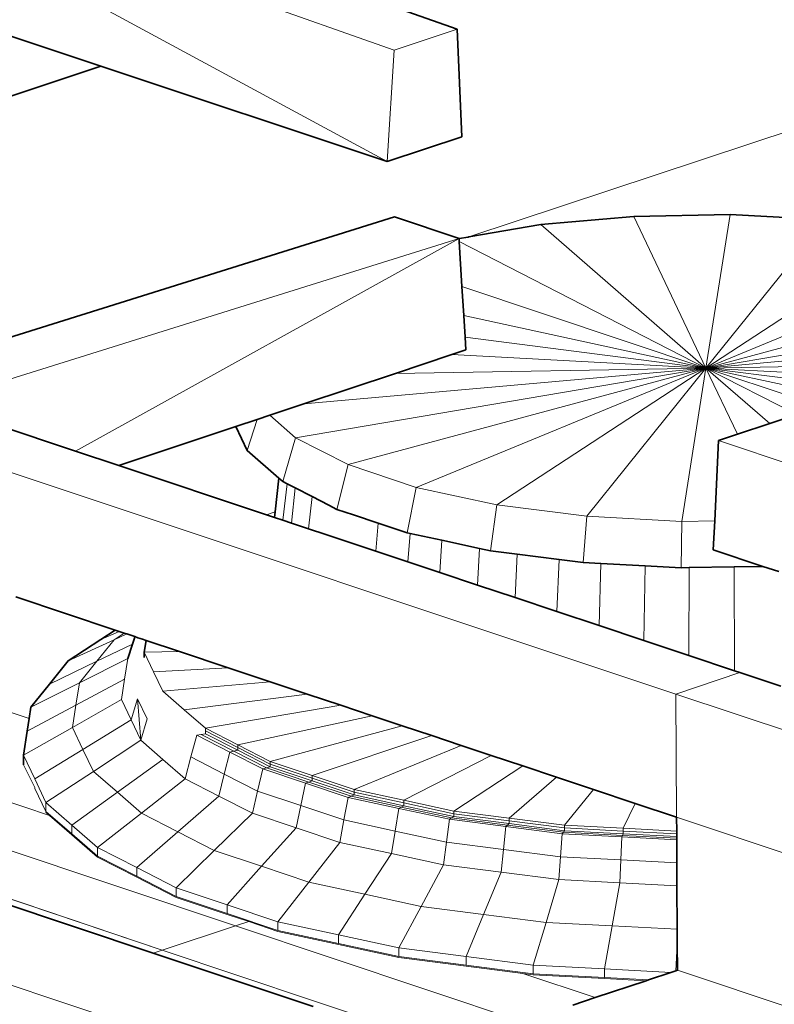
# Model space of a CAD drawing. Header units: inches. Extents: x 0 to 12.9, y 0 to 8.3.
# Tile 54 of 74: x 8.845 to 9.076, y 1.73 to 2.032. Entities that reach past the tile are written whole.
import ezdxf

# ---------------------------------------------------------------- set-up
doc = ezdxf.new("R2010")
doc.units = ezdxf.units.IN
doc.header["$MEASUREMENT"] = 0
doc.layers.add('Default', color=7, linetype='Continuous')

# ---------------------------------------------------------------- blocks, each defined once
blk = doc.blocks.new('MODEL_3')
at = {"lineweight": 0}
for p, q in [((8.96012, 2.02242), (8.77325, 2.08829)), ((8.95797, 1.98829), (8.77325, 2.08829)), ((8.77325, 2.08829), (8.96012, 2.02242)), ((8.77325, 2.08829), (8.95797, 1.98829)), ((8.97942, 2.02886), (8.94295, 2.04171)), ((8.94295, 2.04171), (8.97942, 2.02886)), ((8.82889, 2.03132), (8.87032, 2.01751)), ((8.87032, 2.01751), (8.82889, 2.03132)), ((8.96012, 2.02242), (8.97942, 2.02886)), ((8.97942, 2.02886), (8.96012, 2.02242)), ((8.98084, 1.99591), (8.97942, 2.02886)), ((8.97942, 2.02886), (8.98084, 1.99591)), ((8.95797, 1.98829), (8.96012, 2.02242)), ((8.96012, 2.02242), (8.95797, 1.98829)), ((8.79711, 1.9931), (8.87032, 2.01751)), ((8.87032, 2.01751), (8.79711, 1.9931)), ((8.87032, 2.01751), (8.95797, 1.98829)), ((8.95797, 1.98829), (8.87032, 2.01751)), ((9.13101, 2.01428), (8.98298, 1.96529)), ((8.98298, 1.96529), (9.13101, 2.01428)), ((8.95797, 1.98829), (8.98084, 1.99591)), ((8.98084, 1.99591), (8.95797, 1.98829)), ((8.79898, 1.92089), (8.96027, 1.97135)), ((8.96027, 1.97135), (8.79898, 1.92089)), ((8.96027, 1.97135), (8.97998, 1.96478)), ((8.97998, 1.96478), (8.96027, 1.97135)), ((9.00504, 1.969), (9.03351, 1.97154)), ((9.03351, 1.97154), (9.00504, 1.969)), ((9.03351, 1.97154), (9.06295, 1.97206)), ((9.06295, 1.97206), (9.03351, 1.97154)), ((9.05556, 1.92512), (9.03351, 1.97154)), ((9.03351, 1.97154), (9.05556, 1.92512)), ((9.05556, 1.92512), (9.06295, 1.97206)), ((9.06295, 1.97206), (9.05556, 1.92512)), ((9.06295, 1.97206), (9.09206, 1.97052)), ((9.09206, 1.97052), (9.06295, 1.97206)), ((8.98298, 1.96529), (9.00504, 1.969)), ((9.00504, 1.969), (8.98298, 1.96529)), ((9.05556, 1.92512), (9.00504, 1.969)), ((9.00504, 1.969), (9.05556, 1.92512)), ((9.05556, 1.92512), (9.09206, 1.97052)), ((9.09206, 1.97052), (9.05556, 1.92512)), ((8.97998, 1.96478), (8.81869, 1.91432)), ((8.81869, 1.91432), (8.97998, 1.96478)), ((8.97998, 1.96478), (8.86259, 1.89968)), ((8.86259, 1.89968), (8.97998, 1.96478)), ((8.98275, 1.96521), (8.97998, 1.96478)), ((8.97998, 1.96478), (8.98275, 1.96521)), ((8.97998, 1.96478), (8.98004, 1.96389)), ((8.98004, 1.96389), (8.97998, 1.96478)), ((8.98298, 1.96529), (8.98275, 1.96521)), ((8.98275, 1.96521), (8.98298, 1.96529)), ((9.05556, 1.92512), (9.11957, 1.967)), ((9.11957, 1.967), (9.05556, 1.92512)), ((8.98004, 1.96389), (8.98088, 1.95002)), ((9.05556, 1.92512), (8.98004, 1.96389)), ((8.98004, 1.96389), (9.05556, 1.92512)), ((8.98088, 1.95002), (8.98004, 1.96389)), ((9.13135, 1.95632), (9.05556, 1.92512)), ((9.05556, 1.92512), (9.13135, 1.95632)), ((8.98088, 1.95002), (8.98141, 1.94118)), ((9.05556, 1.92512), (8.98088, 1.95002)), ((8.98088, 1.95002), (9.05556, 1.92512)), ((8.98141, 1.94118), (8.98088, 1.95002)), ((9.13074, 1.94542), (9.05556, 1.92512)), ((9.05556, 1.92512), (9.13074, 1.94542)), ((8.98141, 1.94118), (8.98181, 1.93456)), ((9.05556, 1.92512), (8.98141, 1.94118)), ((8.98141, 1.94118), (9.05556, 1.92512)), ((8.98181, 1.93456), (8.98141, 1.94118)), ((9.13032, 1.93782), (9.05556, 1.92512)), ((9.05556, 1.92512), (9.13032, 1.93782)), ((8.98181, 1.93456), (8.98205, 1.93065)), ((9.05556, 1.92512), (8.98181, 1.93456)), ((8.98181, 1.93456), (9.05556, 1.92512)), ((8.98205, 1.93065), (8.98181, 1.93456)), ((9.12998, 1.93177), (9.05556, 1.92512)), ((9.05556, 1.92512), (9.12998, 1.93177)), ((8.97779, 1.92923), (8.96048, 1.92346)), ((8.96048, 1.92346), (8.97779, 1.92923)), ((8.98205, 1.93065), (8.97779, 1.92923)), ((8.97779, 1.92923), (8.98205, 1.93065)), ((9.05556, 1.92512), (8.97779, 1.92923)), ((8.97779, 1.92923), (9.05556, 1.92512)), ((9.14288, 1.92665), (9.05556, 1.92512)), ((9.05556, 1.92512), (9.14288, 1.92665)), ((9.05556, 1.92512), (8.92994, 1.90379)), ((8.92994, 1.90379), (9.05556, 1.92512)), ((9.05556, 1.92512), (8.93248, 1.91413)), ((8.93248, 1.91413), (9.05556, 1.92512)), ((8.96048, 1.92346), (8.93248, 1.91413)), ((8.93248, 1.91413), (8.96048, 1.92346)), ((9.05556, 1.92512), (8.946, 1.89555)), ((8.946, 1.89555), (9.05556, 1.92512)), ((9.05556, 1.92512), (8.96048, 1.92346)), ((8.96048, 1.92346), (9.05556, 1.92512)), ((9.05556, 1.92512), (8.96683, 1.8886)), ((8.96683, 1.8886), (9.05556, 1.92512)), ((9.05556, 1.92512), (8.99156, 1.88325)), ((8.99156, 1.88325), (9.05556, 1.92512)), ((9.05556, 1.92512), (9.01907, 1.87973)), ((9.01907, 1.87973), (9.05556, 1.92512)), ((9.05556, 1.92512), (9.04819, 1.87819)), ((9.04819, 1.87819), (9.05556, 1.92512)), ((9.05556, 1.92512), (9.0652, 1.90485)), ((9.0652, 1.90485), (9.05556, 1.92512)), ((9.05556, 1.92512), (9.07511, 1.90815)), ((9.07511, 1.90815), (9.05556, 1.92512)), ((9.05556, 1.92512), (9.09885, 1.90291)), ((9.09885, 1.90291), (9.05556, 1.92512)), ((9.05556, 1.92512), (9.15526, 1.89189)), ((9.15526, 1.89189), (9.05556, 1.92512)), ((9.05556, 1.92512), (9.17381, 1.89953)), ((9.16476, 1.91936), (9.05556, 1.92512)), ((9.05556, 1.92512), (9.16476, 1.91936)), ((9.18719, 1.90828), (9.05556, 1.92512)), ((9.05556, 1.92512), (9.18719, 1.90828)), ((9.17381, 1.89953), (9.05556, 1.92512)), ((8.81869, 1.91432), (8.86259, 1.89968)), ((8.86259, 1.89968), (8.81869, 1.91432)), ((8.93248, 1.91413), (8.92204, 1.91065)), ((8.92204, 1.91065), (8.93248, 1.91413)), ((8.92204, 1.91065), (8.91823, 1.90938)), ((8.91823, 1.90938), (8.92204, 1.91065)), ((8.92994, 1.90379), (8.92204, 1.91065)), ((8.92204, 1.91065), (8.92994, 1.90379)), ((9.04632, 1.82534), (8.79904, 1.90777)), ((8.79904, 1.90777), (9.04632, 1.82534)), ((8.91823, 1.90938), (8.91165, 1.90719)), ((8.91165, 1.90719), (8.91823, 1.90938)), ((8.91515, 1.89983), (8.91823, 1.90938)), ((8.91823, 1.90938), (8.91515, 1.89983)), ((9.0652, 1.90485), (9.07511, 1.90815)), ((9.07511, 1.90815), (9.0652, 1.90485)), ((9.07511, 1.90815), (9.07912, 1.90949)), ((9.07912, 1.90949), (9.07511, 1.90815)), ((8.91165, 1.90719), (8.87587, 1.89526)), ((8.87587, 1.89526), (8.91165, 1.90719)), ((8.91515, 1.89983), (8.91165, 1.90719)), ((8.91165, 1.90719), (8.91515, 1.89983)), ((9.05943, 1.90292), (9.0652, 1.90485)), ((9.0652, 1.90485), (9.05943, 1.90292)), ((8.92604, 1.89037), (8.92994, 1.90379)), ((8.92994, 1.90379), (8.92604, 1.89037)), ((8.946, 1.89555), (8.92994, 1.90379)), ((8.92994, 1.90379), (8.946, 1.89555)), ((9.05822, 1.87837), (9.05943, 1.90292)), ((9.05943, 1.90292), (9.05822, 1.87837)), ((9.17505, 1.86438), (9.05943, 1.90292)), ((9.05943, 1.90292), (9.17505, 1.86438)), ((8.86259, 1.89968), (8.87587, 1.89526)), ((8.87587, 1.89526), (8.86259, 1.89968)), ((8.92484, 1.89141), (8.91515, 1.89983)), ((8.91515, 1.89983), (8.92484, 1.89141)), ((8.94259, 1.88187), (8.946, 1.89555)), ((8.946, 1.89555), (8.94259, 1.88187)), ((8.96683, 1.8886), (8.946, 1.89555)), ((8.946, 1.89555), (8.96683, 1.8886)), ((8.87587, 1.89526), (8.921, 1.88022)), ((8.921, 1.88022), (8.87587, 1.89526)), ((8.92484, 1.89141), (8.92365, 1.88109)), ((8.92365, 1.88109), (8.92484, 1.89141)), ((8.92604, 1.89037), (8.92484, 1.89141)), ((8.92484, 1.89141), (8.92604, 1.89037)), ((8.92734, 1.8897), (8.92604, 1.89037)), ((8.92604, 1.89037), (8.92734, 1.8897)), ((8.92607, 1.87853), (8.92734, 1.8897)), ((8.92734, 1.8897), (8.92607, 1.87853)), ((8.92986, 1.88841), (8.92734, 1.8897)), ((8.92734, 1.8897), (8.92986, 1.88841)), ((8.92867, 1.87766), (8.92986, 1.88841)), ((8.92986, 1.88841), (8.92867, 1.87766)), ((8.93499, 1.88578), (8.92986, 1.88841)), ((8.92986, 1.88841), (8.93499, 1.88578)), ((8.96408, 1.87471), (8.96683, 1.8886)), ((8.96683, 1.8886), (8.96408, 1.87471)), ((8.99156, 1.88325), (8.96683, 1.8886)), ((8.96683, 1.8886), (8.99156, 1.88325)), ((8.93499, 1.88578), (8.93394, 1.8759)), ((8.94009, 1.88316), (8.93499, 1.88578)), ((8.92365, 1.88109), (8.921, 1.88022)), ((8.92346, 1.8794), (8.92365, 1.88109)), ((8.94259, 1.88187), (8.94009, 1.88316)), ((8.94766, 1.88018), (8.94259, 1.88187)), ((8.98957, 1.86919), (8.99156, 1.88325)), ((8.99156, 1.88325), (8.98957, 1.86919)), ((9.01907, 1.87973), (8.99156, 1.88325)), ((8.99156, 1.88325), (9.01907, 1.87973)), ((8.921, 1.88022), (8.92346, 1.8794)), ((8.92346, 1.8794), (8.92607, 1.87853)), ((8.92607, 1.87853), (8.92346, 1.8794)), ((8.92607, 1.87853), (8.92867, 1.87766)), ((8.92867, 1.87766), (8.92607, 1.87853)), ((8.92867, 1.87766), (8.93394, 1.8759)), ((8.93394, 1.8759), (8.92867, 1.87766)), ((8.95526, 1.87765), (8.94766, 1.88018)), ((8.9545, 1.86905), (8.95526, 1.87765)), ((8.96408, 1.87471), (8.95526, 1.87765)), ((8.95526, 1.87765), (8.96408, 1.87471)), ((9.01794, 1.86556), (9.01907, 1.87973)), ((9.01907, 1.87973), (9.01794, 1.86556)), ((9.04819, 1.87819), (9.01907, 1.87973)), ((9.01907, 1.87973), (9.04819, 1.87819)), ((9.04796, 1.86398), (9.04819, 1.87819)), ((9.04819, 1.87819), (9.04796, 1.86398)), ((9.05822, 1.87837), (9.04819, 1.87819)), ((9.04819, 1.87819), (9.05822, 1.87837)), ((9.05778, 1.86949), (9.05822, 1.87837)), ((9.05822, 1.87837), (9.05778, 1.86949)), ((8.93394, 1.8759), (8.93917, 1.87416)), ((8.96498, 1.87452), (8.96408, 1.87471)), ((8.96408, 1.87471), (8.96498, 1.87452)), ((8.96428, 1.86579), (8.96498, 1.87452)), ((8.96498, 1.87452), (8.96428, 1.86579)), ((8.97476, 1.8724), (8.96498, 1.87452)), ((8.96498, 1.87452), (8.97476, 1.8724)), ((8.93917, 1.87416), (8.94685, 1.8716)), ((8.94685, 1.8716), (8.9545, 1.86905)), ((8.97406, 1.86253), (8.97476, 1.8724)), ((8.97476, 1.8724), (8.97406, 1.86253)), ((8.98626, 1.86991), (8.97476, 1.8724)), ((8.97476, 1.8724), (8.98626, 1.86991)), ((8.9545, 1.86905), (8.96428, 1.86579)), ((8.96428, 1.86579), (8.9545, 1.86905)), ((8.98558, 1.85869), (8.98626, 1.86991)), ((8.98626, 1.86991), (8.98558, 1.85869)), ((8.98957, 1.86919), (8.98626, 1.86991)), ((8.98626, 1.86991), (8.98957, 1.86919)), ((8.9978, 1.86814), (8.98957, 1.86919)), ((8.98957, 1.86919), (8.9978, 1.86814)), ((9.07301, 1.86441), (9.05778, 1.86949)), ((9.05778, 1.86949), (9.07301, 1.86441)), ((8.96428, 1.86579), (8.97406, 1.86253)), ((8.97406, 1.86253), (8.96428, 1.86579)), ((8.99712, 1.85484), (8.9978, 1.86814)), ((8.9978, 1.86814), (8.99712, 1.85484)), ((9.01059, 1.8665), (8.9978, 1.86814)), ((8.9978, 1.86814), (9.01059, 1.8665)), ((9.00996, 1.85056), (9.01059, 1.8665)), ((9.01059, 1.8665), (9.00996, 1.85056)), ((9.01794, 1.86556), (9.01059, 1.8665)), ((9.01059, 1.8665), (9.01794, 1.86556)), ((9.02339, 1.86527), (9.01794, 1.86556)), ((9.01794, 1.86556), (9.02339, 1.86527)), ((8.97406, 1.86253), (8.98558, 1.85869)), ((8.98558, 1.85869), (8.97406, 1.86253)), ((9.02284, 1.84627), (9.02339, 1.86527)), ((9.02339, 1.86527), (9.02284, 1.84627)), ((9.03692, 1.86456), (9.02339, 1.86527)), ((9.02339, 1.86527), (9.03692, 1.86456)), ((9.03652, 1.84171), (9.03692, 1.86456)), ((9.03692, 1.86456), (9.03652, 1.84171)), ((9.04796, 1.86398), (9.03692, 1.86456)), ((9.03692, 1.86456), (9.04796, 1.86398)), ((9.05046, 1.86402), (9.04796, 1.86398)), ((9.04796, 1.86398), (9.05046, 1.86402)), ((9.0503, 1.83712), (9.05046, 1.86402)), ((9.05046, 1.86402), (9.0503, 1.83712)), ((9.06414, 1.86426), (9.05046, 1.86402)), ((9.05046, 1.86402), (9.06414, 1.86426)), ((9.07301, 1.86441), (9.06414, 1.86426)), ((9.06414, 1.86426), (9.07301, 1.86441)), ((9.06432, 1.83244), (9.06414, 1.86426)), ((9.06414, 1.86426), (9.06432, 1.83244)), ((9.07784, 1.86281), (9.07301, 1.86441)), ((9.07301, 1.86441), (9.07784, 1.86281)), ((8.98558, 1.85869), (8.99712, 1.85484)), ((8.99712, 1.85484), (8.98558, 1.85869)), ((8.87476, 1.84491), (8.84435, 1.85505)), ((8.84435, 1.85505), (8.87476, 1.84491)), ((8.99712, 1.85484), (9.00996, 1.85056)), ((9.00996, 1.85056), (8.99712, 1.85484)), ((9.00996, 1.85056), (9.02284, 1.84627)), ((9.02284, 1.84627), (9.00996, 1.85056)), ((8.87476, 1.84491), (8.87038, 1.84205)), ((8.87038, 1.84205), (8.8759, 1.84453)), ((8.8759, 1.84453), (8.87476, 1.84491)), ((8.87751, 1.84399), (8.8759, 1.84453)), ((8.8759, 1.84453), (8.87751, 1.84399)), ((9.02284, 1.84627), (9.03652, 1.84171)), ((9.03652, 1.84171), (9.02284, 1.84627)), ((8.87038, 1.84205), (8.86037, 1.8355)), ((8.86037, 1.8355), (8.87038, 1.84205)), ((8.87439, 1.84195), (8.86037, 1.8355)), ((8.86037, 1.8355), (8.87439, 1.84195)), ((8.86909, 1.83536), (8.87439, 1.84195)), ((8.87439, 1.84195), (8.86909, 1.83536)), ((8.87751, 1.84399), (8.87439, 1.84195)), ((8.87439, 1.84195), (8.87827, 1.84374)), ((8.87827, 1.84374), (8.87751, 1.84399)), ((8.88077, 1.84291), (8.87827, 1.84374)), ((8.87827, 1.84374), (8.88077, 1.84291)), ((8.88064, 1.84248), (8.88004, 1.84064)), ((8.88077, 1.84291), (8.88064, 1.84248)), ((8.88167, 1.84259), (8.88077, 1.84291)), ((8.88306, 1.84214), (8.88167, 1.84259)), ((8.88419, 1.84177), (8.88306, 1.84214)), ((8.88362, 1.83816), (8.88419, 1.84177)), ((8.89445, 1.83835), (8.88419, 1.84177)), ((8.88419, 1.84177), (8.89445, 1.83835)), ((9.03652, 1.84171), (9.0503, 1.83712)), ((9.0503, 1.83712), (9.03652, 1.84171)), ((8.88004, 1.84064), (8.86909, 1.83536)), ((8.86909, 1.83536), (8.88004, 1.84064)), ((8.88004, 1.84064), (8.87862, 1.83622)), ((8.88362, 1.83816), (8.89445, 1.83835)), ((8.89445, 1.83835), (8.88362, 1.83816)), ((8.90935, 1.83338), (8.89445, 1.83835)), ((8.89445, 1.83835), (8.90935, 1.83338)), ((8.78964, 1.83709), (8.84842, 1.8179)), ((8.84842, 1.8179), (8.78964, 1.83709)), ((8.86037, 1.8355), (8.85467, 1.8284)), ((8.85467, 1.8284), (8.86037, 1.8355)), ((8.86909, 1.83536), (8.85467, 1.8284)), ((8.85467, 1.8284), (8.86909, 1.83536)), ((8.86379, 1.82876), (8.87862, 1.83622)), ((8.87862, 1.83622), (8.86379, 1.82876)), ((8.86379, 1.82876), (8.86909, 1.83536)), ((8.86909, 1.83536), (8.86379, 1.82876)), ((8.87862, 1.83622), (8.87763, 1.82993)), ((8.88647, 1.83217), (8.88362, 1.83816)), ((9.0503, 1.83712), (9.06432, 1.83244)), ((9.06432, 1.83244), (9.0503, 1.83712)), ((8.88647, 1.83217), (8.90935, 1.83338)), ((8.90935, 1.83338), (8.88647, 1.83217)), ((8.88931, 1.82619), (8.88647, 1.83217)), ((8.92213, 1.82912), (8.90935, 1.83338)), ((8.90935, 1.83338), (8.92213, 1.82912)), ((9.06432, 1.83244), (9.06597, 1.83189)), ((9.06597, 1.83189), (9.06432, 1.83244)), ((8.87763, 1.82993), (8.86272, 1.82195)), ((8.86272, 1.82195), (8.87763, 1.82993)), ((8.87763, 1.82993), (8.87664, 1.82364)), ((9.04632, 1.82534), (9.06597, 1.83189)), ((9.06597, 1.83189), (9.04632, 1.82534)), ((9.06597, 1.83189), (9.07845, 1.82773)), ((9.07845, 1.82773), (9.06597, 1.83189)), ((8.86379, 1.82876), (8.84896, 1.8213)), ((8.84896, 1.8213), (8.86379, 1.82876)), ((8.85467, 1.8284), (8.84896, 1.8213)), ((8.84896, 1.8213), (8.85467, 1.8284)), ((8.86272, 1.82195), (8.86379, 1.82876)), ((8.86379, 1.82876), (8.86272, 1.82195)), ((8.88931, 1.82619), (8.92213, 1.82912)), ((8.92213, 1.82912), (8.88931, 1.82619)), ((8.89583, 1.82053), (8.88931, 1.82619)), ((8.93346, 1.82535), (8.92213, 1.82912)), ((8.92213, 1.82912), (8.93346, 1.82535)), ((8.87664, 1.82364), (8.86165, 1.81513)), ((8.86165, 1.81513), (8.87664, 1.82364)), ((8.87664, 1.82364), (8.8796, 1.81741)), ((8.8796, 1.81741), (8.8816, 1.82388)), ((8.8816, 1.82388), (8.88257, 1.81118)), ((8.88257, 1.81118), (8.8816, 1.82388)), ((8.8816, 1.82388), (8.88452, 1.81772)), ((8.89583, 1.82053), (8.93346, 1.82535)), ((8.93346, 1.82535), (8.89583, 1.82053)), ((8.94377, 1.82191), (8.93346, 1.82535)), ((8.93346, 1.82535), (8.94377, 1.82191)), ((9.08295, 1.81313), (9.04632, 1.82534)), ((9.04632, 1.82534), (9.08295, 1.81313)), ((9.04658, 1.78764), (9.04632, 1.82534)), ((9.04632, 1.82534), (9.04658, 1.78764)), ((8.86272, 1.82195), (8.84781, 1.81396)), ((8.84781, 1.81396), (8.86272, 1.82195)), ((8.84896, 1.8213), (8.84842, 1.8179)), ((8.84842, 1.8179), (8.84896, 1.8213)), ((8.86165, 1.81513), (8.86272, 1.82195)), ((8.86272, 1.82195), (8.86165, 1.81513)), ((8.90235, 1.81487), (8.89583, 1.82053)), ((8.90235, 1.81487), (8.94377, 1.82191)), ((8.94377, 1.82191), (8.90235, 1.81487)), ((8.9534, 1.8187), (8.94377, 1.82191)), ((8.94377, 1.82191), (8.9534, 1.8187)), ((8.84842, 1.8179), (8.84781, 1.81396)), ((8.84781, 1.81396), (8.84842, 1.8179)), ((8.8796, 1.81741), (8.86485, 1.80839)), ((8.86485, 1.80839), (8.8796, 1.81741)), ((8.8796, 1.81741), (8.88257, 1.81118)), ((8.88257, 1.81118), (8.8796, 1.81741)), ((8.88452, 1.81772), (8.88257, 1.81118)), ((8.91225, 1.80979), (8.9534, 1.8187)), ((8.9534, 1.8187), (8.91225, 1.80979)), ((8.9626, 1.81563), (8.9534, 1.8187)), ((8.9534, 1.8187), (8.9626, 1.81563)), ((8.76866, 1.81683), (8.85464, 1.78821)), ((8.85464, 1.78821), (8.76866, 1.81683)), ((8.84665, 1.80662), (8.86165, 1.81513)), ((8.86165, 1.81513), (8.84665, 1.80662)), ((8.86485, 1.80839), (8.86165, 1.81513)), ((8.86165, 1.81513), (8.86485, 1.80839)), ((8.90235, 1.81404), (8.90235, 1.81487)), ((8.90235, 1.81487), (8.91225, 1.80979)), ((8.91225, 1.80979), (8.90235, 1.81487)), ((8.92215, 1.80471), (8.9626, 1.81563)), ((8.9626, 1.81563), (8.92215, 1.80471)), ((8.97161, 1.81263), (8.9626, 1.81563)), ((8.9626, 1.81563), (8.97161, 1.81263)), ((8.84781, 1.81396), (8.84665, 1.80662)), ((8.84665, 1.80662), (8.84781, 1.81396)), ((8.86806, 1.80164), (8.88257, 1.81118)), ((8.88257, 1.81118), (8.86806, 1.80164)), ((8.88257, 1.81118), (8.88934, 1.8053)), ((8.89793, 1.80609), (8.89974, 1.81276)), ((8.89974, 1.81276), (8.90104, 1.81298)), ((8.90981, 1.80759), (8.89974, 1.81276)), ((8.89974, 1.81276), (8.90981, 1.80759)), ((8.90104, 1.81298), (8.90235, 1.8132)), ((8.90104, 1.81298), (8.91103, 1.80785)), ((8.91103, 1.80785), (8.90104, 1.81298)), ((8.90235, 1.8132), (8.90235, 1.81404)), ((8.90235, 1.81404), (8.91225, 1.80896)), ((8.91225, 1.80896), (8.90235, 1.81404)), ((8.90235, 1.8132), (8.91225, 1.80812)), ((8.91225, 1.80812), (8.90235, 1.8132)), ((8.93501, 1.80042), (8.97161, 1.81263)), ((8.97161, 1.81263), (8.93501, 1.80042)), ((8.98062, 1.80962), (8.97161, 1.81263)), ((8.97161, 1.81263), (8.98062, 1.80962)), ((8.86485, 1.80839), (8.85011, 1.79936)), ((8.85011, 1.79936), (8.86485, 1.80839)), ((8.86485, 1.80839), (8.86806, 1.80164)), ((8.86806, 1.80164), (8.86485, 1.80839)), ((8.91225, 1.80812), (8.91103, 1.80785)), ((8.91103, 1.80785), (8.91225, 1.80812)), ((8.91225, 1.80896), (8.91225, 1.80979)), ((8.91225, 1.80979), (8.92215, 1.80471)), ((8.92215, 1.80471), (8.91225, 1.80979)), ((8.91225, 1.80979), (8.91225, 1.80896)), ((8.91225, 1.80896), (8.91225, 1.80812)), ((8.91225, 1.80812), (8.91225, 1.80896)), ((8.91225, 1.80896), (8.92215, 1.80388)), ((8.92215, 1.80388), (8.91225, 1.80896)), ((8.91225, 1.80812), (8.92215, 1.80304)), ((8.92215, 1.80304), (8.91225, 1.80812)), ((8.94786, 1.79614), (8.98062, 1.80962)), ((8.98062, 1.80962), (8.94786, 1.79614)), ((8.98983, 1.80655), (8.98062, 1.80962)), ((8.98062, 1.80962), (8.98983, 1.80655)), ((8.9116, 1.75437), (8.75148, 1.80796)), ((8.75148, 1.80796), (8.9116, 1.75437)), ((8.84665, 1.80662), (8.84665, 1.80368)), ((8.85011, 1.79936), (8.84665, 1.80662)), ((8.88934, 1.8053), (8.87539, 1.79527)), ((8.87539, 1.79527), (8.88934, 1.8053)), ((8.88934, 1.8053), (8.89612, 1.79941)), ((8.89612, 1.79941), (8.89793, 1.80609)), ((8.89793, 1.80609), (8.90811, 1.80086)), ((8.90811, 1.80086), (8.89793, 1.80609)), ((8.90981, 1.80759), (8.90811, 1.80086)), ((8.90811, 1.80086), (8.90981, 1.80759)), ((8.90981, 1.80759), (8.91103, 1.80785)), ((8.91103, 1.80785), (8.90981, 1.80759)), ((8.91988, 1.80242), (8.90981, 1.80759)), ((8.90981, 1.80759), (8.91988, 1.80242)), ((8.91103, 1.80785), (8.92101, 1.80273)), ((8.92101, 1.80273), (8.91103, 1.80785)), ((8.9631, 1.79284), (8.98983, 1.80655)), ((8.98983, 1.80655), (8.9631, 1.79284)), ((8.99946, 1.80335), (8.98983, 1.80655)), ((8.98983, 1.80655), (8.99946, 1.80335)), ((8.84665, 1.80368), (8.85011, 1.7967)), ((8.91988, 1.80242), (8.91829, 1.79563)), ((8.91829, 1.79563), (8.91988, 1.80242)), ((8.91988, 1.80242), (8.92101, 1.80273)), ((8.92101, 1.80273), (8.91988, 1.80242)), ((8.93295, 1.79806), (8.91988, 1.80242)), ((8.91988, 1.80242), (8.93295, 1.79806)), ((8.92215, 1.80304), (8.92101, 1.80273)), ((8.92101, 1.80273), (8.92215, 1.80304)), ((8.92101, 1.80273), (8.93398, 1.79841)), ((8.93398, 1.79841), (8.92101, 1.80273)), ((8.92215, 1.80388), (8.92215, 1.80471)), ((8.92215, 1.80471), (8.93501, 1.80042)), ((8.93501, 1.80042), (8.92215, 1.80471)), ((8.92215, 1.80471), (8.92215, 1.80388)), ((8.92215, 1.80388), (8.92215, 1.80304)), ((8.92215, 1.80304), (8.92215, 1.80388)), ((8.92215, 1.80388), (8.93501, 1.79959)), ((8.93501, 1.79959), (8.92215, 1.80388)), ((8.92215, 1.80304), (8.93501, 1.79875)), ((8.93501, 1.79875), (8.92215, 1.80304)), ((8.97835, 1.78954), (8.99946, 1.80335)), ((8.99946, 1.80335), (8.97835, 1.78954)), ((9.00977, 1.79991), (8.99946, 1.80335)), ((8.99946, 1.80335), (9.00977, 1.79991)), ((8.8891, 1.74697), (8.73429, 1.7991)), ((8.73429, 1.7991), (8.8891, 1.74697)), ((8.85355, 1.7921), (8.85011, 1.79936)), ((8.86806, 1.80164), (8.85355, 1.7921)), ((8.85355, 1.7921), (8.86806, 1.80164)), ((8.86806, 1.80164), (8.87539, 1.79527)), ((8.87539, 1.79527), (8.86806, 1.80164)), ((8.89612, 1.79941), (8.88274, 1.7889)), ((8.88274, 1.7889), (8.89612, 1.79941)), ((8.89612, 1.79941), (8.90642, 1.79413)), ((8.90642, 1.79413), (8.89612, 1.79941)), ((8.90642, 1.79413), (8.90811, 1.80086)), ((8.90811, 1.80086), (8.90642, 1.79413)), ((8.90811, 1.80086), (8.91829, 1.79563)), ((8.91829, 1.79563), (8.90811, 1.80086)), ((8.93501, 1.79959), (8.93501, 1.80042)), ((8.93501, 1.80042), (8.94786, 1.79614)), ((8.94786, 1.79614), (8.93501, 1.80042)), ((8.93501, 1.80042), (8.93501, 1.79959)), ((8.93501, 1.79959), (8.93501, 1.79875)), ((8.93501, 1.79875), (8.93501, 1.79959)), ((8.93501, 1.79959), (8.94786, 1.79531)), ((8.94786, 1.79531), (8.93501, 1.79959)), ((8.99532, 1.78737), (9.00977, 1.79991)), ((9.00977, 1.79991), (8.99532, 1.78737)), ((9.02109, 1.79613), (9.00977, 1.79991)), ((9.00977, 1.79991), (9.02109, 1.79613)), ((8.73078, 1.79793), (8.88637, 1.74606)), ((8.88637, 1.74606), (8.73078, 1.79793)), ((8.85011, 1.7967), (8.85011, 1.79642)), ((8.85011, 1.79642), (8.85355, 1.78944)), ((8.93295, 1.79806), (8.93152, 1.79122)), ((8.93152, 1.79122), (8.93295, 1.79806)), ((8.93295, 1.79806), (8.93398, 1.79841)), ((8.93398, 1.79841), (8.93295, 1.79806)), ((8.94602, 1.79371), (8.93295, 1.79806)), ((8.93295, 1.79806), (8.94602, 1.79371)), ((8.93501, 1.79875), (8.93398, 1.79841)), ((8.93398, 1.79841), (8.93501, 1.79875)), ((8.93398, 1.79841), (8.94693, 1.79409)), ((8.94693, 1.79409), (8.93398, 1.79841)), ((8.93501, 1.79875), (8.94786, 1.79447)), ((8.94786, 1.79447), (8.93501, 1.79875)), ((8.94786, 1.79531), (8.94786, 1.79614)), ((8.94786, 1.79614), (8.9631, 1.79284)), ((8.9631, 1.79284), (8.94786, 1.79614)), ((8.94786, 1.79614), (8.94786, 1.79531)), ((9.01229, 1.78519), (9.02109, 1.79613)), ((9.02109, 1.79613), (9.01229, 1.78519)), ((9.03388, 1.79187), (9.02109, 1.79613)), ((9.02109, 1.79613), (9.03388, 1.79187)), ((8.87539, 1.79527), (8.86145, 1.78524)), ((8.86145, 1.78524), (8.87539, 1.79527)), ((8.88274, 1.7889), (8.87539, 1.79527)), ((8.87539, 1.79527), (8.88274, 1.7889)), ((8.90642, 1.79413), (8.89388, 1.78317)), ((8.89388, 1.78317), (8.90642, 1.79413)), ((8.90642, 1.79413), (8.91671, 1.78884)), ((8.91671, 1.78884), (8.90642, 1.79413)), ((8.91829, 1.79563), (8.91671, 1.78884)), ((8.91671, 1.78884), (8.91829, 1.79563)), ((8.93152, 1.79122), (8.91829, 1.79563)), ((8.91829, 1.79563), (8.93152, 1.79122)), ((8.94474, 1.78682), (8.94602, 1.79371)), ((8.94602, 1.79371), (8.94474, 1.78682)), ((8.94602, 1.79371), (8.94693, 1.79409)), ((8.94693, 1.79409), (8.94602, 1.79371)), ((8.94602, 1.79371), (8.96152, 1.79035)), ((8.96152, 1.79035), (8.94602, 1.79371)), ((8.94786, 1.79447), (8.94693, 1.79409)), ((8.94693, 1.79409), (8.94786, 1.79447)), ((8.94693, 1.79409), (8.96231, 1.79076)), ((8.96231, 1.79076), (8.94693, 1.79409)), ((8.94786, 1.79531), (8.94786, 1.79447)), ((8.94786, 1.79447), (8.94786, 1.79531)), ((8.94786, 1.79531), (8.9631, 1.79201)), ((8.9631, 1.79201), (8.94786, 1.79531)), ((8.94786, 1.79447), (8.9631, 1.79117)), ((8.9631, 1.79117), (8.94786, 1.79447)), ((8.86145, 1.78524), (8.85355, 1.7921)), ((8.85355, 1.7921), (8.86145, 1.78524)), ((8.85355, 1.78944), (8.85355, 1.7921)), ((8.93009, 1.78438), (8.93152, 1.79122)), ((8.93152, 1.79122), (8.93009, 1.78438)), ((8.93152, 1.79122), (8.94474, 1.78682)), ((8.94474, 1.78682), (8.93152, 1.79122)), ((8.96152, 1.79035), (8.96042, 1.78342)), ((8.96042, 1.78342), (8.96152, 1.79035)), ((8.96231, 1.79076), (8.96152, 1.79035)), ((8.96152, 1.79035), (8.96231, 1.79076)), ((8.97702, 1.787), (8.96152, 1.79035)), ((8.96152, 1.79035), (8.97702, 1.787)), ((8.9631, 1.79117), (8.96231, 1.79076)), ((8.96231, 1.79076), (8.9631, 1.79117)), ((8.96231, 1.79076), (8.97768, 1.78743)), ((8.97768, 1.78743), (8.96231, 1.79076)), ((8.9631, 1.79201), (8.9631, 1.79284)), ((8.9631, 1.79284), (8.97835, 1.78954)), ((8.97835, 1.78954), (8.9631, 1.79284)), ((8.9631, 1.79284), (8.9631, 1.79201)), ((8.9631, 1.79201), (8.9631, 1.79117)), ((8.9631, 1.79117), (8.9631, 1.79201)), ((8.9631, 1.79201), (8.97835, 1.78871)), ((8.97835, 1.78871), (8.9631, 1.79201)), ((8.9631, 1.79117), (8.97835, 1.78787)), ((8.97835, 1.78787), (8.9631, 1.79117)), ((9.03026, 1.78425), (9.03388, 1.79187)), ((9.03388, 1.79187), (9.03026, 1.78425)), ((9.04658, 1.78764), (9.03388, 1.79187)), ((9.03388, 1.79187), (9.04658, 1.78764)), ((8.85355, 1.78944), (8.85355, 1.78916)), ((8.86145, 1.78258), (8.85355, 1.78944)), ((8.85355, 1.78916), (8.85464, 1.78821)), ((8.85464, 1.78821), (8.86145, 1.7823)), ((8.88274, 1.7889), (8.86935, 1.77838)), ((8.86935, 1.77838), (8.88274, 1.7889)), ((8.89388, 1.78317), (8.88274, 1.7889)), ((8.88274, 1.7889), (8.89388, 1.78317)), ((8.91671, 1.78884), (8.90505, 1.77744)), ((8.90505, 1.77744), (8.91671, 1.78884)), ((8.91671, 1.78884), (8.93009, 1.78438)), ((8.93009, 1.78438), (8.91671, 1.78884)), ((8.97702, 1.787), (8.9761, 1.78003)), ((8.9761, 1.78003), (8.97702, 1.787)), ((8.97768, 1.78743), (8.97702, 1.787)), ((8.97702, 1.787), (8.97768, 1.78743)), ((8.99428, 1.78479), (8.97702, 1.787)), ((8.97702, 1.787), (8.99428, 1.78479)), ((8.97835, 1.78787), (8.97768, 1.78743)), ((8.97768, 1.78743), (8.97835, 1.78787)), ((8.97768, 1.78743), (8.99481, 1.78524)), ((8.99481, 1.78524), (8.97768, 1.78743)), ((8.97835, 1.78871), (8.97835, 1.78954)), ((8.97835, 1.78954), (8.99532, 1.78737)), ((8.99532, 1.78737), (8.97835, 1.78954)), ((8.97835, 1.78954), (8.97835, 1.78871)), ((8.97835, 1.78871), (8.97835, 1.78787)), ((8.97835, 1.78787), (8.97835, 1.78871)), ((8.97835, 1.78871), (8.99532, 1.78653)), ((8.99532, 1.78653), (8.97835, 1.78871)), ((8.97835, 1.78787), (8.99532, 1.78569)), ((8.99532, 1.78569), (8.97835, 1.78787)), ((8.99532, 1.78653), (8.99532, 1.78737)), ((8.99532, 1.78737), (9.01229, 1.78519)), ((9.01229, 1.78519), (8.99532, 1.78737)), ((8.99532, 1.78737), (8.99532, 1.78653)), ((9.08348, 1.77534), (9.04658, 1.78764)), ((9.04658, 1.78764), (9.08348, 1.77534)), ((9.0466, 1.78338), (9.04658, 1.78764)), ((9.04658, 1.78764), (9.0466, 1.78338)), ((8.69083, 1.78693), (8.89881, 1.7176)), ((8.89881, 1.7176), (8.69083, 1.78693)), ((8.86935, 1.77838), (8.86145, 1.78524)), ((8.86145, 1.78524), (8.86935, 1.77838)), ((8.86145, 1.78258), (8.86145, 1.78524)), ((8.86145, 1.78524), (8.86145, 1.78258)), ((8.93009, 1.78438), (8.91953, 1.77262)), ((8.91953, 1.77262), (8.93009, 1.78438)), ((8.93009, 1.78438), (8.94346, 1.77993)), ((8.94346, 1.77993), (8.93009, 1.78438)), ((8.94474, 1.78682), (8.94346, 1.77993)), ((8.94346, 1.77993), (8.94474, 1.78682)), ((8.94474, 1.78682), (8.96042, 1.78342)), ((8.96042, 1.78342), (8.94474, 1.78682)), ((8.99428, 1.78479), (8.99356, 1.77779)), ((8.99356, 1.77779), (8.99428, 1.78479)), ((8.99481, 1.78524), (8.99428, 1.78479)), ((8.99428, 1.78479), (8.99481, 1.78524)), ((9.01154, 1.78258), (8.99428, 1.78479)), ((8.99428, 1.78479), (9.01154, 1.78258)), ((8.99532, 1.78569), (8.99481, 1.78524)), ((8.99481, 1.78524), (8.99532, 1.78569)), ((8.99481, 1.78524), (9.01192, 1.78305)), ((9.01192, 1.78305), (8.99481, 1.78524)), ((8.99532, 1.78653), (8.99532, 1.78569)), ((8.99532, 1.78569), (8.99532, 1.78653)), ((8.99532, 1.78653), (9.01229, 1.78436)), ((9.01229, 1.78436), (8.99532, 1.78653)), ((8.99532, 1.78569), (9.01229, 1.78352)), ((9.01229, 1.78352), (8.99532, 1.78569)), ((9.01229, 1.78436), (9.01229, 1.78519)), ((9.01229, 1.78519), (9.03026, 1.78425)), ((9.03026, 1.78425), (9.01229, 1.78519)), ((9.01229, 1.78519), (9.01229, 1.78436)), ((9.01229, 1.78436), (9.01229, 1.78352)), ((9.01229, 1.78352), (9.01229, 1.78436)), ((9.01229, 1.78436), (9.03026, 1.78341)), ((9.03026, 1.78341), (9.01229, 1.78436)), ((9.03026, 1.78341), (9.03026, 1.78425)), ((9.03026, 1.78425), (9.0466, 1.78338)), ((9.0466, 1.78338), (9.03026, 1.78425)), ((9.03026, 1.78425), (9.03026, 1.78341)), ((8.86935, 1.77572), (8.86145, 1.78258)), ((8.86145, 1.7823), (8.86935, 1.77544)), ((8.89388, 1.78317), (8.88137, 1.77221)), ((8.88137, 1.77221), (8.89388, 1.78317)), ((8.90505, 1.77744), (8.89388, 1.78317)), ((8.89388, 1.78317), (8.90505, 1.77744)), ((8.96042, 1.78342), (8.95932, 1.77649)), ((8.95932, 1.77649), (8.96042, 1.78342)), ((8.9761, 1.78003), (8.96042, 1.78342)), ((8.96042, 1.78342), (8.9761, 1.78003)), ((9.01154, 1.78258), (9.01101, 1.77556)), ((9.01101, 1.77556), (9.01154, 1.78258)), ((9.01192, 1.78305), (9.01154, 1.78258)), ((9.01154, 1.78258), (9.01192, 1.78305)), ((9.0298, 1.78161), (9.01154, 1.78258)), ((9.01154, 1.78258), (9.0298, 1.78161)), ((9.01229, 1.78352), (9.01192, 1.78305)), ((9.01192, 1.78305), (9.01229, 1.78352)), ((9.01192, 1.78305), (9.03002, 1.78209)), ((9.03002, 1.78209), (9.01192, 1.78305)), ((9.01229, 1.78352), (9.03026, 1.78257)), ((9.03026, 1.78257), (9.01229, 1.78352)), ((9.0298, 1.78161), (9.02949, 1.77458)), ((9.02949, 1.77458), (9.0298, 1.78161)), ((9.03002, 1.78209), (9.0298, 1.78161)), ((9.0298, 1.78161), (9.03002, 1.78209)), ((9.04661, 1.78073), (9.0298, 1.78161)), ((9.0298, 1.78161), (9.04661, 1.78073)), ((9.03026, 1.78257), (9.03002, 1.78209)), ((9.03002, 1.78209), (9.03026, 1.78257)), ((9.03002, 1.78209), (9.04661, 1.78122)), ((9.04661, 1.78122), (9.03002, 1.78209)), ((9.03026, 1.78341), (9.03026, 1.78257)), ((9.03026, 1.78257), (9.03026, 1.78341)), ((9.03026, 1.78341), (9.04661, 1.78255)), ((9.04661, 1.78255), (9.03026, 1.78341)), ((9.03026, 1.78257), (9.04661, 1.78171)), ((9.04661, 1.78171), (9.03026, 1.78257)), ((9.04661, 1.78255), (9.0466, 1.78338)), ((9.0466, 1.78338), (9.04661, 1.78255)), ((9.04661, 1.78171), (9.04661, 1.78255)), ((9.04661, 1.78255), (9.04661, 1.78171)), ((9.04661, 1.78122), (9.04661, 1.78171)), ((9.04661, 1.78171), (9.04661, 1.78122)), ((9.04661, 1.78073), (9.04661, 1.78122)), ((9.04661, 1.78122), (9.04661, 1.78073)), ((8.88137, 1.77221), (8.86935, 1.77838)), ((8.86935, 1.77838), (8.86935, 1.77572)), ((8.86935, 1.77838), (8.88137, 1.77221)), ((8.86935, 1.77572), (8.86935, 1.77838)), ((8.94346, 1.77993), (8.93401, 1.76779)), ((8.93401, 1.76779), (8.94346, 1.77993)), ((8.94346, 1.77993), (8.95932, 1.77649)), ((8.95932, 1.77649), (8.94346, 1.77993)), ((8.97518, 1.77306), (8.9761, 1.78003)), ((8.9761, 1.78003), (8.97518, 1.77306)), ((8.99356, 1.77779), (8.9761, 1.78003)), ((8.9761, 1.78003), (8.99356, 1.77779)), ((9.04665, 1.77368), (9.04661, 1.78073)), ((9.04661, 1.78073), (9.04665, 1.77368)), ((8.88137, 1.76956), (8.86935, 1.77572)), ((8.86935, 1.77544), (8.88137, 1.76927)), ((8.90505, 1.77744), (8.89337, 1.76605)), ((8.89337, 1.76605), (8.90505, 1.77744)), ((8.91953, 1.77262), (8.90505, 1.77744)), ((8.90505, 1.77744), (8.91953, 1.77262)), ((8.95932, 1.77649), (8.95118, 1.76407)), ((8.95118, 1.76407), (8.95932, 1.77649)), ((8.97518, 1.77306), (8.95932, 1.77649)), ((8.95932, 1.77649), (8.97518, 1.77306)), ((8.99283, 1.7708), (8.99356, 1.77779)), ((8.99356, 1.77779), (8.99283, 1.7708)), ((9.01101, 1.77556), (8.99356, 1.77779)), ((8.99356, 1.77779), (9.01101, 1.77556)), ((9.01049, 1.76854), (9.01101, 1.77556)), ((9.01101, 1.77556), (9.01049, 1.76854)), ((9.02949, 1.77458), (9.01101, 1.77556)), ((9.01101, 1.77556), (9.02949, 1.77458)), ((8.89337, 1.76605), (8.88137, 1.77221)), ((8.88137, 1.77221), (8.89337, 1.76605)), ((8.88137, 1.76956), (8.88137, 1.77221)), ((8.88137, 1.77221), (8.88137, 1.76956)), ((8.91953, 1.77262), (8.90897, 1.76085)), ((8.90897, 1.76085), (8.91953, 1.77262)), ((8.93401, 1.76779), (8.91953, 1.77262)), ((8.91953, 1.77262), (8.93401, 1.76779)), ((8.96836, 1.76035), (8.97518, 1.77306)), ((8.97518, 1.77306), (8.96836, 1.76035)), ((8.99283, 1.7708), (8.97518, 1.77306)), ((8.97518, 1.77306), (8.99283, 1.7708)), ((9.02917, 1.76756), (9.02949, 1.77458)), ((9.02949, 1.77458), (9.02917, 1.76756)), ((9.04665, 1.77368), (9.02949, 1.77458)), ((9.02949, 1.77458), (9.04665, 1.77368)), ((9.04669, 1.76663), (9.04665, 1.77368)), ((9.04665, 1.77368), (9.04669, 1.76663)), ((8.89337, 1.76339), (8.88137, 1.76956)), ((8.88137, 1.76927), (8.89337, 1.76311)), ((8.98748, 1.75791), (8.99283, 1.7708)), ((8.99283, 1.7708), (8.98748, 1.75791)), ((9.01049, 1.76854), (8.99283, 1.7708)), ((8.99283, 1.7708), (9.01049, 1.76854)), ((8.90897, 1.76085), (8.89337, 1.76605)), ((8.89337, 1.76605), (8.89337, 1.76339)), ((8.89337, 1.76339), (8.89337, 1.76605)), ((8.89337, 1.76605), (8.90897, 1.76085)), ((8.93401, 1.76779), (8.92456, 1.75566)), ((8.92456, 1.75566), (8.93401, 1.76779)), ((8.95118, 1.76407), (8.93401, 1.76779)), ((8.93401, 1.76779), (8.95118, 1.76407)), ((9.0066, 1.75546), (9.01049, 1.76854)), ((9.01049, 1.76854), (9.0066, 1.75546)), ((9.02917, 1.76756), (9.01049, 1.76854)), ((9.01049, 1.76854), (9.02917, 1.76756)), ((9.02683, 1.75439), (9.02917, 1.76756)), ((9.02917, 1.76756), (9.02683, 1.75439)), ((9.04669, 1.76663), (9.02917, 1.76756)), ((9.02917, 1.76756), (9.04669, 1.76663)), ((9.04676, 1.75334), (9.04669, 1.76663)), ((9.04669, 1.76663), (9.04676, 1.75334)), ((8.90897, 1.75819), (8.89337, 1.76339)), ((8.89337, 1.76311), (8.90897, 1.75791)), ((8.94305, 1.75165), (8.95118, 1.76407)), ((8.95118, 1.76407), (8.94305, 1.75165)), ((8.96836, 1.76035), (8.95118, 1.76407)), ((8.95118, 1.76407), (8.96836, 1.76035)), ((8.92456, 1.75566), (8.90897, 1.76085)), ((8.90897, 1.76085), (8.90897, 1.75819)), ((8.90897, 1.76085), (8.92456, 1.75566)), ((8.90897, 1.75819), (8.90897, 1.76085)), ((8.96836, 1.76035), (8.96154, 1.74765)), ((8.96154, 1.74765), (8.96836, 1.76035)), ((8.98748, 1.75791), (8.96836, 1.76035)), ((8.96836, 1.76035), (8.98748, 1.75791)), ((8.92456, 1.753), (8.90897, 1.75819)), ((8.90897, 1.75791), (8.91563, 1.75569)), ((8.98213, 1.74502), (8.98748, 1.75791)), ((8.98748, 1.75791), (8.98213, 1.74502)), ((9.0066, 1.75546), (8.98748, 1.75791)), ((8.98748, 1.75791), (9.0066, 1.75546)), ((8.8891, 1.74697), (8.9116, 1.75437)), ((8.9116, 1.75437), (8.8891, 1.74697)), ((8.9116, 1.75437), (8.91563, 1.75569)), ((8.91563, 1.75569), (8.9116, 1.75437)), ((8.9116, 1.75437), (8.99936, 1.725)), ((8.99936, 1.725), (8.9116, 1.75437)), ((8.91563, 1.75569), (8.92456, 1.75271)), ((8.92456, 1.75566), (8.92456, 1.753)), ((8.92456, 1.753), (8.92456, 1.75566)), ((8.92456, 1.75566), (8.94305, 1.75165)), ((8.94305, 1.75165), (8.92456, 1.75566)), ((9.0066, 1.75546), (9.00271, 1.74238)), ((9.00271, 1.74238), (9.0066, 1.75546)), ((9.02683, 1.75439), (9.0066, 1.75546)), ((9.0066, 1.75546), (9.02683, 1.75439)), ((9.02449, 1.74123), (9.02683, 1.75439)), ((9.02683, 1.75439), (9.02449, 1.74123)), ((9.04676, 1.75334), (9.02683, 1.75439)), ((9.02683, 1.75439), (9.04676, 1.75334)), ((8.94305, 1.74899), (8.92456, 1.753)), ((8.92456, 1.75271), (8.94305, 1.74871)), ((8.94305, 1.75165), (8.94305, 1.74899)), ((8.94305, 1.74899), (8.94305, 1.75165)), ((8.94305, 1.75165), (8.96154, 1.74765)), ((8.96154, 1.74765), (8.94305, 1.75165)), ((9.04678, 1.74869), (9.04676, 1.75334)), ((9.04676, 1.75334), (9.04678, 1.74869)), ((8.96154, 1.74499), (8.94305, 1.74899)), ((8.94305, 1.74871), (8.96154, 1.74471)), ((9.04678, 1.74869), (9.04631, 1.74065)), ((9.04683, 1.74082), (9.04678, 1.74869)), ((8.88637, 1.74606), (8.8891, 1.74697)), ((8.8891, 1.74697), (8.88637, 1.74606)), ((8.88637, 1.74606), (8.93529, 1.72976)), ((8.93529, 1.72976), (8.88637, 1.74606)), ((8.8891, 1.74697), (8.97707, 1.71757)), ((8.97707, 1.71757), (8.8891, 1.74697)), ((8.96154, 1.74765), (8.96154, 1.74499)), ((8.96154, 1.74499), (8.96154, 1.74765)), ((8.96154, 1.74765), (8.98213, 1.74502)), ((8.98213, 1.74502), (8.96154, 1.74765)), ((8.98213, 1.74236), (8.96154, 1.74499)), ((8.98213, 1.74502), (8.98213, 1.74236)), ((8.98213, 1.74236), (8.98213, 1.74502)), ((8.98213, 1.74502), (9.00271, 1.74238)), ((9.00271, 1.74238), (8.98213, 1.74502)), ((8.96154, 1.74471), (8.98213, 1.74207)), ((9.00271, 1.73972), (8.98213, 1.74236)), ((8.98213, 1.74207), (8.99954, 1.73984)), ((9.00271, 1.74238), (9.00271, 1.73972)), ((9.00271, 1.73972), (9.00271, 1.74238)), ((9.00271, 1.74238), (9.02449, 1.74123)), ((9.02449, 1.74123), (9.00271, 1.74238)), ((8.99954, 1.73984), (9.02166, 1.73244)), ((8.99954, 1.73984), (9.00271, 1.73944)), ((9.02166, 1.73244), (8.99954, 1.73984)), ((9.02449, 1.73858), (9.00271, 1.73972)), ((9.00271, 1.73944), (9.02449, 1.73829)), ((9.02449, 1.74123), (9.02449, 1.73858)), ((9.02449, 1.73858), (9.02449, 1.74123)), ((9.02449, 1.74123), (9.04483, 1.74016)), ((9.04483, 1.74016), (9.02449, 1.74123)), ((9.03795, 1.73786), (9.04483, 1.74016)), ((9.04483, 1.74016), (9.03795, 1.73786)), ((9.04483, 1.74016), (9.04631, 1.74065)), ((9.04631, 1.74065), (9.04483, 1.74016)), ((9.04631, 1.74065), (9.04683, 1.74082)), ((9.08331, 1.72866), (9.04683, 1.74082)), ((9.04683, 1.74082), (9.08331, 1.72866)), ((9.02166, 1.73244), (9.03721, 1.73762)), ((9.03721, 1.73762), (9.02166, 1.73244)), ((9.03795, 1.73786), (9.02449, 1.73858)), ((9.02449, 1.73829), (9.03721, 1.73762)), ((9.03721, 1.73762), (9.03795, 1.73786)), ((9.01478, 1.73014), (9.02166, 1.73244)), ((9.02166, 1.73244), (9.01478, 1.73014))]:
    blk.add_line(p, q, dxfattribs=at).dxf.unprotected_set("ltscale", 0)
at = {"lineweight": 35}
for p, q in [((8.97942, 2.02886), (8.94295, 2.04171)), ((8.87032, 2.01751), (8.82889, 2.03132)), ((8.97942, 2.02886), (8.98084, 1.99591)), ((8.87032, 2.01751), (8.79711, 1.9931)), ((8.95797, 1.98829), (8.87032, 2.01751)), ((8.98084, 1.99591), (8.95797, 1.98829)), ((8.96027, 1.97135), (8.79898, 1.92089)), ((8.97998, 1.96478), (8.96027, 1.97135)), ((9.00504, 1.969), (9.03351, 1.97154)), ((9.03351, 1.97154), (9.06295, 1.97206)), ((9.06295, 1.97206), (9.09206, 1.97052)), ((8.98298, 1.96529), (9.00504, 1.969)), ((8.97998, 1.96478), (8.98275, 1.96521)), ((8.98004, 1.96389), (8.97998, 1.96478)), ((8.98298, 1.96529), (8.98275, 1.96521)), ((8.98088, 1.95002), (8.98004, 1.96389)), ((8.98141, 1.94118), (8.98088, 1.95002)), ((8.98181, 1.93456), (8.98141, 1.94118)), ((8.98205, 1.93065), (8.98181, 1.93456)), ((8.97779, 1.92923), (8.96048, 1.92346)), ((8.98205, 1.93065), (8.97779, 1.92923)), ((8.96048, 1.92346), (8.93248, 1.91413)), ((8.86259, 1.89968), (8.81869, 1.91432)), ((8.93248, 1.91413), (8.92204, 1.91065)), ((8.92204, 1.91065), (8.91823, 1.90938)), ((8.91823, 1.90938), (8.91165, 1.90719)), ((9.07511, 1.90815), (9.0652, 1.90485)), ((9.07912, 1.90949), (9.07511, 1.90815)), ((8.91165, 1.90719), (8.87587, 1.89526)), ((8.91165, 1.90719), (8.91515, 1.89983)), ((9.0652, 1.90485), (9.05943, 1.90292)), ((9.05943, 1.90292), (9.05822, 1.87837)), ((8.87587, 1.89526), (8.86259, 1.89968)), ((8.91515, 1.89983), (8.92484, 1.89141)), ((8.921, 1.88022), (8.87587, 1.89526)), ((8.92484, 1.89141), (8.92365, 1.88109)), ((8.92484, 1.89141), (8.92604, 1.89037)), ((8.92604, 1.89037), (8.92734, 1.8897)), ((8.92734, 1.8897), (8.92986, 1.88841)), ((8.92986, 1.88841), (8.93499, 1.88578)), ((8.93499, 1.88578), (8.94009, 1.88316)), ((8.92365, 1.88109), (8.92346, 1.8794)), ((8.94009, 1.88316), (8.94259, 1.88187)), ((8.94259, 1.88187), (8.94766, 1.88018)), ((8.92346, 1.8794), (8.921, 1.88022)), ((8.92607, 1.87853), (8.92346, 1.8794)), ((8.92867, 1.87766), (8.92607, 1.87853)), ((8.93394, 1.8759), (8.92867, 1.87766)), ((8.94766, 1.88018), (8.95526, 1.87765)), ((8.95526, 1.87765), (8.96408, 1.87471)), ((9.05822, 1.87837), (9.05778, 1.86949)), ((8.93917, 1.87416), (8.93394, 1.8759)), ((8.96408, 1.87471), (8.96498, 1.87452)), ((8.96498, 1.87452), (8.97476, 1.8724)), ((8.94685, 1.8716), (8.93917, 1.87416)), ((8.9545, 1.86905), (8.94685, 1.8716)), ((8.97476, 1.8724), (8.98626, 1.86991)), ((8.96428, 1.86579), (8.9545, 1.86905)), ((8.98626, 1.86991), (8.98957, 1.86919)), ((8.98957, 1.86919), (8.9978, 1.86814)), ((9.05778, 1.86949), (9.07301, 1.86441)), ((8.97406, 1.86253), (8.96428, 1.86579)), ((8.9978, 1.86814), (9.01059, 1.8665)), ((9.01059, 1.8665), (9.01794, 1.86556)), ((9.01794, 1.86556), (9.02339, 1.86527)), ((8.98558, 1.85869), (8.97406, 1.86253)), ((9.02339, 1.86527), (9.03692, 1.86456)), ((9.03692, 1.86456), (9.04796, 1.86398)), ((9.04796, 1.86398), (9.05046, 1.86402)), ((9.05046, 1.86402), (9.06414, 1.86426)), ((9.06414, 1.86426), (9.07301, 1.86441)), ((9.07301, 1.86441), (9.07784, 1.86281)), ((8.99712, 1.85484), (8.98558, 1.85869)), ((8.84435, 1.85505), (8.87476, 1.84491)), ((9.00996, 1.85056), (8.99712, 1.85484)), ((9.02284, 1.84627), (9.00996, 1.85056)), ((8.87038, 1.84205), (8.87476, 1.84491)), ((8.87476, 1.84491), (8.8759, 1.84453)), ((8.8759, 1.84453), (8.87751, 1.84399)), ((9.03652, 1.84171), (9.02284, 1.84627)), ((8.86037, 1.8355), (8.87038, 1.84205)), ((8.87751, 1.84399), (8.87827, 1.84374)), ((8.87827, 1.84374), (8.88077, 1.84291)), ((8.88004, 1.84064), (8.88064, 1.84248)), ((8.88077, 1.84291), (8.88064, 1.84248)), ((8.88077, 1.84291), (8.88167, 1.84259)), ((8.88167, 1.84259), (8.88306, 1.84214)), ((8.88306, 1.84214), (8.88419, 1.84177)), ((8.88362, 1.83816), (8.88419, 1.84177)), ((8.88419, 1.84177), (8.89445, 1.83835)), ((9.0503, 1.83712), (9.03652, 1.84171)), ((8.87862, 1.83622), (8.88004, 1.84064)), ((8.89445, 1.83835), (8.90935, 1.83338)), ((8.85467, 1.8284), (8.86037, 1.8355)), ((8.88362, 1.83733), (8.88362, 1.83816)), ((8.88362, 1.83649), (8.88362, 1.83733)), ((9.06432, 1.83244), (9.0503, 1.83712)), ((8.90935, 1.83338), (8.92213, 1.82912)), ((9.06597, 1.83189), (9.06432, 1.83244)), ((9.06597, 1.83189), (9.07845, 1.82773)), ((8.84896, 1.8213), (8.85467, 1.8284)), ((8.92213, 1.82912), (8.93346, 1.82535)), ((8.93346, 1.82535), (8.94377, 1.82191)), ((8.84842, 1.8179), (8.84896, 1.8213)), ((8.94377, 1.82191), (8.9534, 1.8187)), ((8.84781, 1.81396), (8.84842, 1.8179)), ((8.9534, 1.8187), (8.9626, 1.81563)), ((8.9626, 1.81563), (8.97161, 1.81263)), ((8.84665, 1.80662), (8.84781, 1.81396)), ((8.97161, 1.81263), (8.98062, 1.80962)), ((8.98062, 1.80962), (8.98983, 1.80655)), ((8.84665, 1.80662), (8.84665, 1.80368)), ((8.98983, 1.80655), (8.99946, 1.80335)), ((8.99946, 1.80335), (9.00977, 1.79991)), ((9.00977, 1.79991), (9.02109, 1.79613)), ((8.88637, 1.74606), (8.73078, 1.79793)), ((9.02109, 1.79613), (9.03388, 1.79187)), ((9.03388, 1.79187), (9.04658, 1.78764)), ((9.04658, 1.78764), (9.0466, 1.78338)), ((9.0466, 1.78338), (9.04661, 1.78255)), ((9.04661, 1.78255), (9.04661, 1.78171)), ((9.04661, 1.78171), (9.04661, 1.78122)), ((9.04661, 1.78122), (9.04661, 1.78073)), ((9.04661, 1.78073), (9.04665, 1.77368)), ((9.04665, 1.77368), (9.04669, 1.76663)), ((9.04669, 1.76663), (9.04676, 1.75334)), ((9.04676, 1.75334), (9.04678, 1.74869)), ((9.04678, 1.74869), (9.04683, 1.74082)), ((8.93529, 1.72976), (8.88637, 1.74606)), ((9.04483, 1.74016), (9.03795, 1.73786)), ((9.04631, 1.74065), (9.04483, 1.74016)), ((9.04683, 1.74082), (9.04631, 1.74065)), ((9.03721, 1.73762), (9.02166, 1.73244)), ((9.03795, 1.73786), (9.03721, 1.73762)), ((9.02166, 1.73244), (9.01478, 1.73014))]:
    blk.add_line(p, q, dxfattribs=at)
blk = doc.blocks.new('Page 1')
at = {"layer": 'Default'}
blk.add_blockref('MODEL_3', (0, 0), dxfattribs=at)

msp = doc.modelspace()

# ---------------------------------------------------------------- block references
msp.add_blockref('Page 1', (0, 0))

doc.saveas('drawing.dxf')
